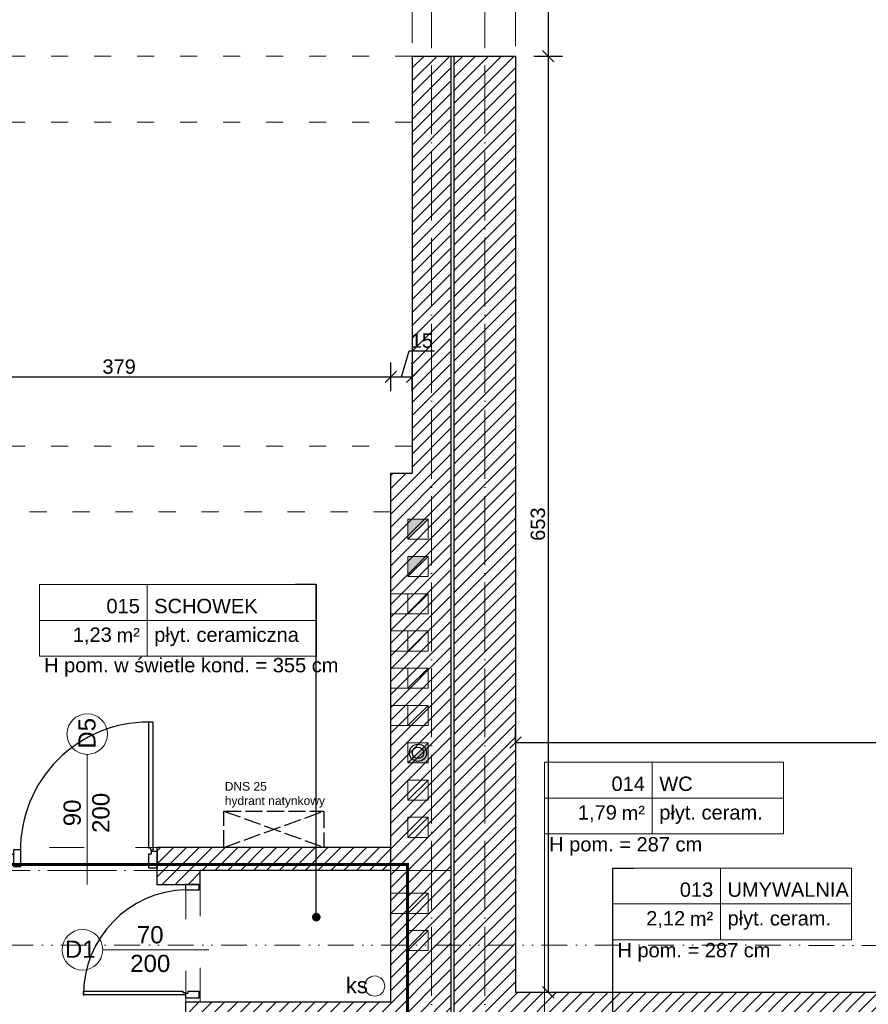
# Model space of a CAD drawing. Header units: millimetres. Extents: x -2720 to 125583, y -8970 to 34912.
# Tile 37 of 105: x 13855 to 14447, y 18355 to 19042. Entities that reach past the tile are written whole.
import ezdxf
from ezdxf import colors
from ezdxf.entities.mleader import LeaderData, LeaderLine
from ezdxf.enums import TextEntityAlignment as Align
from ezdxf.math import Vec2, Vec3

# ---------------------------------------------------------------- set-up
doc = ezdxf.new("R2010")
doc.units = ezdxf.units.MM
for name, pattern in [('1KS_2KP-50', [37.05, 12, 6, -6.35, 0, -6.35, 0, -6.35]), ('ACAD_ISO02W100', [15, 12, -3]), ('ACAD_ISO03W100', [30, 12, -18]), ('ACAD_ISO04W100', [30, 24, -3, 0, -3]), ('DASHED', [19.05, 12.7, -6.35])]:
    doc.linetypes.add(name, pattern=pattern)
doc.layers.add('A_HATCH', color=7, linetype='Continuous', lineweight=5, true_color=0x999999)
doc.layers.add('A_PPOŻ', color=1, linetype='ACAD_ISO02W100', lineweight=30, true_color=0xff0000)
for name, color, linetype, lineweight in [('A_KONST_ISTNIEJĄCE', 83, 'Continuous', 25), ('A_LINIA PRZEKROJOWA', 223, '1KS_2KP-50', 15), ('A_OPISY', 40, 'Continuous', 9), ('A_OSIE KONSTRUKCYJNE', 150, 'ACAD_ISO04W100', 5), ('A_WIDOK', 141, 'Continuous', 13), ('A_WIDOK-NAD', 221, 'DASHED', 13), ('A_WYMIAROWANIE', 7, 'Continuous', 9)]:
    doc.layers.add(name, color=color, linetype=linetype, lineweight=lineweight)
doc.layers.add('A_NIEWIDOCZNE  POMOCNICZE', color=252, linetype='ACAD_ISO03W100', lineweight=5, plot=False)
doc.styles.add('ARIAL', font='arial.ttf')
doc.styles.get("Standard").update_dxf_attribs({"font": 'arial.ttf'})
doc.dimstyles.new('1 do 100', dxfattribs={"dimtxt": 10, "dimasz": 8, "dimexe": 10, "dimexo": 10, "dimgap": 2, "dimtad": 1, "dimdec": 0, "dimtxsty": 'Standard', "dimblk": 'OBLIQUE', "dimcen": 2.5, "dimadec": 0, "dimazin": 0, "dimtfac": 1, "dimtdec": 0, "dimtmove": 0, "dimatfit": 3, "dimldrblk": 'OBLIQUE', "dimfxl": 10, "dimfxlon": 1, "dimarcsym": 0})
pattern_1 = [(45, (-1713.23, 355.087), (-4.490128, 4.490128), [])]

# ---------------------------------------------------------------- blocks, each defined once
blk = doc.blocks.new('*U130')
at = {"lineweight": 5}
for p, q in [((-75, -25), (-75, 25)), ((-75, 25), (0, 25)), ((0, 0), (0, 25)), ((0, 25), (91.58, 25)), ((91.58, 25), (91.58, -25)), ((-75, -25), (0, -25)), ((91.58, -25), (0, -25))]:
    blk.add_line(p, q, dxfattribs=at)
at = {"lineweight": 5, "ltscale": 18.5}
for p, q in [((0, 25), (0, -25)), ((-75, 0), (91.58, 0))]:
    blk.add_line(p, q, dxfattribs=at)
at = {"lineweight": 5, "ltscale": 18.5, "insert": (-5, -10.38), "char_height": 10, "attachment_point": 6, "style": 'ARIAL'}
blk.add_mtext('\\A1;m²', dxfattribs=at)
at = {"lineweight": 5, "style": 'ARIAL'}
blk.add_attdef('1NR', text='', height=10, dxfattribs=at).set_placement((-5, 5), align=Align.RIGHT)
blk.add_attdef('2POM', (5, 5), '', height=10, dxfattribs=at)
blk.add_attdef('4PL2', text='', height=10, dxfattribs=at).set_placement((-24.57, -5), align=Align.TOP_RIGHT)
blk.add_attdef('3POS', text='', height=10, dxfattribs=at).set_placement((5, -5), align=Align.TOP_LEFT)
blk = doc.blocks.new('_Dot')
at = {"color": 0, "linetype": 'ByBlock', "lineweight": -2}
blk.add_line((-0.5, 0), (-1, 0), dxfattribs=at)
at = {"color": 0, "linetype": 'ByBlock', "const_width": 0.5}
blk.add_lwpolyline([(-0.25, 0, 1), (0.25, 0, 1)], format="xyb", close=True, dxfattribs=at)
blk = doc.blocks.new('*U131')
at = {"lineweight": 5}
for p, q in [((-75, -25), (-75, 25)), ((-75, 25), (0, 25)), ((0, 0), (0, 25)), ((0, 25), (118.2, 25)), ((118.2, 25), (118.2, -25)), ((-75, -25), (0, -25)), ((118.2, -25), (0, -25))]:
    blk.add_line(p, q, dxfattribs=at)
at = {"lineweight": 5, "ltscale": 18.5}
for p, q in [((0, 25), (0, -25)), ((-75, 0), (118.2, 0))]:
    blk.add_line(p, q, dxfattribs=at)
at = {"lineweight": 5, "ltscale": 18.5, "insert": (-5, -10.38), "char_height": 10, "attachment_point": 6, "style": 'ARIAL'}
blk.add_mtext('\\A1;m²', dxfattribs=at)
at = {"lineweight": 5, "style": 'ARIAL'}
blk.add_attdef('1NR', text='', height=10, dxfattribs=at).set_placement((-5, 5), align=Align.RIGHT)
blk.add_attdef('2POM', (5, 5), '', height=10, dxfattribs=at)
blk.add_attdef('4PL2', text='', height=10, dxfattribs=at).set_placement((-24.57, -5), align=Align.TOP_RIGHT)
blk.add_attdef('3POS', text='', height=10, dxfattribs=at).set_placement((5, -5), align=Align.TOP_LEFT)
blk = doc.blocks.new('OSI')
at = {"layer": 'A_OSIE KONSTRUKCYJNE', "ltscale": 2}
for p, q in [((17182.53, 22227.01), (17182.53, 19966.92)), ((17219.53, 22227.01), (17219.53, 19966.92)), ((16013.11, 20824.12), (17196.12, 20824.12))]:
    blk.add_line(p, q, dxfattribs=at)
blk = doc.blocks.new('_Oblique')
at = {"color": 0, "linetype": 'ByBlock', "lineweight": -2}
blk.add_line((-0.5, -0.5), (0.5, 0.5), dxfattribs=at)
blk = doc.blocks.new('*D221')
at = {"layer": 'A_WYMIAROWANIE', "color": 0, "lineweight": -2, "ltscale": 2, "transparency": 16777216}
for p, q in [((14214.02, 19300.66), (14234.02, 19300.66)), ((14224.02, 19300.66), (14224.02, 19016.66)), ((14214.02, 19016.66), (14234.02, 19016.66))]:
    blk.add_line(p, q, dxfattribs=at)
at = {"layer": 'Defpoints', "color": 0, "ltscale": 2, "transparency": 16777216}
for p in [(14201.26, 19300.66), (14201.26, 19016.66), (14224.02, 19016.66)]:
    blk.add_point(p, dxfattribs=at)
at = {"layer": 'A_WYMIAROWANIE', "color": 0, "lineweight": -2, "ltscale": 2, "transparency": 16777216, "xscale": 8, "yscale": 8, "zscale": 8}
for p, rotation in [((14224.02, 19300.66), 90), ((14224.02, 19016.66), 270)]:
    blk.add_blockref('_Oblique', p, dxfattribs=dict(at, rotation=rotation))
at = {"layer": 'A_WYMIAROWANIE', "color": 0, "ltscale": 2, "transparency": 16777216, "insert": (14216.92, 19158.66), "char_height": 10, "attachment_point": 5, "rotation": 90}
blk.add_mtext('284', dxfattribs=at)
blk = doc.blocks.new('*D222')
at = {"layer": 'A_WYMIAROWANIE', "color": 0, "lineweight": -2, "ltscale": 2, "transparency": 16777216}
for p, q in [((14214.02, 19016.66), (14234.02, 19016.66)), ((14224.02, 19016.66), (14224.02, 18363.66)), ((14214.02, 18363.66), (14234.02, 18363.66))]:
    blk.add_line(p, q, dxfattribs=at)
at = {"layer": 'Defpoints', "color": 0, "ltscale": 2, "transparency": 16777216}
for p in [(14201.26, 19016.66), (14201.26, 18363.66), (14224.02, 18363.66)]:
    blk.add_point(p, dxfattribs=at)
at = {"layer": 'A_WYMIAROWANIE', "color": 0, "lineweight": -2, "ltscale": 2, "transparency": 16777216, "xscale": 8, "yscale": 8, "zscale": 8}
for p, rotation in [((14224.02, 19016.66), 90), ((14224.02, 18363.66), 270)]:
    blk.add_blockref('_Oblique', p, dxfattribs=dict(at, rotation=rotation))
at = {"layer": 'A_WYMIAROWANIE', "color": 0, "ltscale": 2, "transparency": 16777216, "insert": (14216.91, 18690.16), "char_height": 10, "attachment_point": 5, "rotation": 90}
blk.add_mtext('653', dxfattribs=at)
blk = doc.blocks.new('*D337')
at = {"layer": 'A_WYMIAROWANIE', "color": 0, "lineweight": -2, "ltscale": 2, "transparency": 16777216}
for p, q in [((12994.99, 19655.66), (12974.99, 19655.66)), ((12984.99, 17890.66), (12984.99, 19655.66)), ((12994.99, 17890.66), (12974.99, 17890.66))]:
    blk.add_line(p, q, dxfattribs=at)
at = {"layer": 'Defpoints', "color": 0, "ltscale": 2, "transparency": 16777216}
for p in [(12984.99, 19655.66), (13281.26, 19655.66), (13975.26, 17890.66)]:
    blk.add_point(p, dxfattribs=at)
at = {"layer": 'A_WYMIAROWANIE', "color": 0, "lineweight": -2, "ltscale": 2, "transparency": 16777216, "xscale": 8, "yscale": 8, "zscale": 8}
for p, rotation in [((12984.99, 19655.66), 90), ((12984.99, 17890.66), 270)]:
    blk.add_blockref('_Oblique', p, dxfattribs=dict(at, rotation=rotation))
at = {"layer": 'A_WYMIAROWANIE', "color": 0, "ltscale": 2, "transparency": 16777216, "insert": (12977.88, 18773.16), "char_height": 10, "attachment_point": 5, "rotation": 90}
blk.add_mtext('1765', dxfattribs=at)
blk = doc.blocks.new('*D363')
at = {"layer": 'A_WYMIAROWANIE', "color": 0, "lineweight": -2, "ltscale": 2, "transparency": 16777216}
for p, q in [((14201.26, 18537.85), (14201.26, 18547.85)), ((14775.26, 18547.85), (14775.26, 18527.85)), ((14201.26, 18537.85), (14775.26, 18537.85))]:
    blk.add_line(p, q, dxfattribs=at)
at = {"layer": 'Defpoints', "color": 0, "ltscale": 2, "transparency": 16777216}
for p in [(14775.26, 18569.16), (14775.26, 18537.85), (14201.26, 18529.14)]:
    blk.add_point(p, dxfattribs=at)
at = {"layer": 'A_WYMIAROWANIE', "color": 0, "lineweight": -2, "ltscale": 2, "transparency": 16777216, "xscale": 8, "yscale": 8, "zscale": 8, "rotation": 180}
blk.add_blockref('_Oblique', (14201.26, 18537.85), dxfattribs=at)
at = {"layer": 'A_WYMIAROWANIE', "color": 0, "lineweight": -2, "ltscale": 2, "transparency": 16777216, "xscale": 8, "yscale": 8, "zscale": 8}
blk.add_blockref('_Oblique', (14775.26, 18537.85), dxfattribs=at)
at = {"layer": 'A_WYMIAROWANIE', "color": 0, "ltscale": 2, "transparency": 16777216, "insert": (14488.26, 18544.94), "char_height": 10, "attachment_point": 5}
blk.add_mtext('574', dxfattribs=at)
blk = doc.blocks.new('*D405')
at = {"layer": 'A_WYMIAROWANIE', "color": 0, "lineweight": -2, "ltscale": 2, "transparency": 16777216}
for p, q in [((13735.26, 18782.89), (13735.26, 18802.89)), ((14114.26, 18782.89), (14114.26, 18802.89)), ((13735.26, 18792.89), (14114.26, 18792.89))]:
    blk.add_line(p, q, dxfattribs=at)
at = {"layer": 'Defpoints', "color": 0, "ltscale": 2, "transparency": 16777216}
for p in [(14114.26, 18792.89), (13735.26, 18755.66), (14114.26, 18725.66)]:
    blk.add_point(p, dxfattribs=at)
at = {"layer": 'A_WYMIAROWANIE', "color": 0, "lineweight": -2, "ltscale": 2, "transparency": 16777216, "xscale": 8, "yscale": 8, "zscale": 8, "rotation": 180}
blk.add_blockref('_Oblique', (13735.26, 18792.89), dxfattribs=at)
at = {"layer": 'A_WYMIAROWANIE', "color": 0, "lineweight": -2, "ltscale": 2, "transparency": 16777216, "xscale": 8, "yscale": 8, "zscale": 8}
blk.add_blockref('_Oblique', (14114.26, 18792.89), dxfattribs=at)
at = {"layer": 'A_WYMIAROWANIE', "color": 0, "ltscale": 2, "transparency": 16777216, "insert": (13924.76, 18800), "char_height": 10, "attachment_point": 5}
blk.add_mtext('379', dxfattribs=at)
blk = doc.blocks.new('*D406')
at = {"layer": 'A_WYMIAROWANIE', "color": 0, "lineweight": -2, "ltscale": 2, "transparency": 16777216}
for p, q in [((14121.76, 18792.89), (14127.19, 18810.99)), ((14127.19, 18810.99), (14144.65, 18810.99)), ((14114.26, 18782.89), (14114.26, 18802.89)), ((14129.26, 18782.89), (14129.26, 18802.89)), ((14114.26, 18792.89), (14129.26, 18792.89))]:
    blk.add_line(p, q, dxfattribs=at)
at = {"layer": 'Defpoints', "color": 0, "ltscale": 2, "transparency": 16777216}
for p in [(14129.26, 18792.89), (14114.26, 18725.66), (14129.26, 18725.66)]:
    blk.add_point(p, dxfattribs=at)
at = {"layer": 'A_WYMIAROWANIE', "color": 0, "lineweight": -2, "ltscale": 2, "transparency": 16777216, "xscale": 8, "yscale": 8, "zscale": 8, "rotation": 180}
blk.add_blockref('_Oblique', (14114.26, 18792.89), dxfattribs=at)
at = {"layer": 'A_WYMIAROWANIE', "color": 0, "lineweight": -2, "ltscale": 2, "transparency": 16777216, "xscale": 8, "yscale": 8, "zscale": 8}
blk.add_blockref('_Oblique', (14129.26, 18792.89), dxfattribs=at)
at = {"layer": 'A_WYMIAROWANIE', "color": 0, "ltscale": 2, "transparency": 16777216, "insert": (14135.92, 18818.1), "char_height": 10, "attachment_point": 5}
blk.add_mtext('15', dxfattribs=at)
blk = doc.blocks.new('want')
at = {"layer": 'A_WIDOK'}
blk.add_line((30214.45, 14309.66), (30200.45, 14295.66), dxfattribs=at)
blk.add_lwpolyline([(30200.45, 14295.66), (30214.45, 14295.66), (30214.45, 14309.66), (30200.45, 14309.66)], close=True, dxfattribs=at)

msp = doc.modelspace()

# ---------------------------------------------------------------- hatches: boundary and pattern name
at = {"layer": 'A_HATCH'}
h = msp.add_hatch(dxfattribs=at)
h.set_pattern_fill('ANSI31', color=256, scale=2)
h.set_pattern_definition(pattern_1)
h.paths.add_polyline_path([(14201.26, 19300.66), (14129.26, 19300.66), (14129.26, 19244.66), (14201.26, 19244.66)])
h.paths.add_polyline_path([(14201.26, 19595.66), (14158.26, 19595.66), (14158.26, 19530.66), (14201.26, 19530.66)])
h.paths.add_polyline_path([(14158.26, 19595.66), (14129.26, 19595.66), (14129.26, 19530.66), (14158.26, 19530.66)])
h.paths.add_polyline_path([(14229.26, 19638.66), (14158.26, 19638.66), (14158.26, 19643.66), (13983.29, 19643.66), (13983.29, 19635.66), (13983.26, 19600.66), (14115.26, 19600.66), (14115.26, 19595.66), (14229.26, 19595.66)])
h.paths.add_polyline_path([(14510.26, 19638.66), (14466.26, 19638.66), (14466.26, 19630.66), (14466.26, 19595.66), (14510.26, 19595.66)])
h.paths.add_polyline_path([(13757.26, 19643.66), (13706.26, 19643.66), (13706.26, 19635.66), (13706.26, 19600.66), (13757.26, 19600.66)])
h.paths.add_polyline_path([(13480.26, 19643.66), (13293.26, 19643.66), (13293.26, 19527.66), (13301.26, 19527.66), (13336.26, 19527.66), (13336.26, 19600.66), (13480.26, 19600.66)])
h.paths.add_polyline_path([(13336.26, 19307.66), (13293.26, 19307.66), (13293.26, 19251.66), (13301.26, 19251.66), (13336.26, 19251.66)])
h.paths.add_polyline_path([(13336.26, 19019.66), (13293.26, 19019.66), (13293.26, 18419.66), (13336.26, 18419.66)])
h.paths.add_polyline_path([(13812.26, 18204.66), (13336.26, 18204.66), (13336.26, 18223.66), (13293.26, 18223.66), (13293.26, 18161.66), (13812.26, 18161.66), (13812.26, 18173.58)])
h.paths.add_polyline_path([(14014.26, 18204.66), (13990.26, 18204.66), (13971.26, 18204.66), (13942.26, 18204.66), (13942.26, 18161.66), (14014.26, 18161.66)])
h.paths.add_polyline_path([(14201.26, 18471.18), (14178.76, 18471.18), (14201.26, 18471.18), (14201.26, 19016.66), (14158.26, 19016.66), (14158.26, 18320.66), (14803.26, 18320.66), (14803.26, 18363.66), (14201.26, 18363.66)])
h.paths.add_polyline_path([(14114.26, 18402.66), (14136.76, 18402.66), (14114.26, 18402.66), (14114.26, 18356.66), (13971.26, 18356.66), (13971.26, 18313.66), (14156.26, 18313.66), (14156.26, 19016.66), (14129.26, 19016.66), (14129.26, 18725.66), (14114.26, 18725.66)])
h = msp.add_hatch(dxfattribs=at)
h.set_pattern_fill('ANSI31', color=256, scale=2)
h.set_pattern_definition(pattern_1)
h.paths.add_polyline_path([(14172.26, 18195.66), (14138.26, 18195.66), (14138.26, 18161.66), (14172.26, 18161.66)])
h.paths.add_polyline_path([(14114.26, 18464.66), (13951.26, 18464.66), (13951.26, 18438.66), (13971.17, 18438.66), (13981.26, 18438.66), (13981.26, 18448.66), (14114.26, 18448.66)])
h.paths.add_polyline_path([(13459.26, 18438.66), (13459.26, 18453.66), (13851.26, 18453.66), (13851.26, 18438.66), (13851.26, 18464.66), (13336.26, 18464.66), (13336.26, 18438.66)])
at = {"layer": 'A_NIEWIDOCZNE  POMOCNICZE', "ltscale": 2}
h = msp.add_hatch(color=7, dxfattribs=at)
h.dxf.hatch_style = 1
h.paths.add_polyline_path([(14140.26, 18693.66), (14126.26, 18693.66), (14126.26, 18679.66)])
h = msp.add_hatch(color=7, dxfattribs=at)
h.dxf.hatch_style = 1
h.paths.add_polyline_path([(14140.26, 18667.66), (14126.26, 18667.66), (14126.26, 18653.66)])
h = msp.add_hatch(color=7, dxfattribs=at)
h.dxf.hatch_style = 1
h.paths.add_polyline_path([(14140.26, 18537.66), (14140.26, 18523.66), (14126.26, 18523.66)])

# ---------------------------------------------------------------- linework, layer by layer
at = {"color": 144}
for p, q in [((13946.87, 18464.24), (13945.32, 18464.24)), ((13946.87, 18462.7), (13946.87, 18464.24)), ((13947.28, 18460.13), (13947.28, 18462.12)), ((13945.3, 18460.13), (13947.28, 18460.13)), ((13969.49, 18363.14), (13969.49, 18364.36)), ((13970.72, 18363.14), (13969.49, 18363.14)), ((13972.75, 18362.81), (13971.17, 18362.81)), ((13972.75, 18364.38), (13972.75, 18362.81))]:
    msp.add_line(p, q, dxfattribs=at)
for points in [[(13948.41, 18462.7), (13948.41, 18552.1), (13945.32, 18552.1), (13945.32, 18464.24)], [(13851.26, 18451.2), (13851.26, 18463.12), (13855.89, 18463.12), (13855.89, 18451.2), (13851.26, 18451.2)], [(13947.28, 18462.12), (13951.26, 18462.12), (13951.26, 18450.2), (13945.3, 18450.2)], [(13946.87, 18462.7), (13948.41, 18462.7)], [(13945.3, 18460.13), (13945.3, 18450.2)], [(13980.61, 18438.84), (13971.17, 18438.84), (13971.17, 18435.17), (13980.61, 18435.17), (13980.61, 18438.84)], [(13970.72, 18361.91), (13899.93, 18361.91), (13899.93, 18364.36), (13969.49, 18364.36)], [(13970.72, 18363.14), (13970.72, 18361.91)], [(13971.17, 18362.81), (13971.17, 18359.66), (13980.61, 18359.66), (13980.61, 18364.38)], [(13972.75, 18364.38), (13980.61, 18364.38)]]:
    msp.add_lwpolyline(points, dxfattribs=at)
for centre, radius, start, end in [((13945.32, 18462.67), 89.43, 89.99889, 180.35485), ((13973.33, 18361.8), 73.41, 91.68274, 180.34052)]:
    msp.add_arc(centre, radius, start, end, dxfattribs=at)
at = {"layer": 'A_KONST_ISTNIEJĄCE', "ltscale": 2}
for p, q in [((14129.26, 19016.66), (14201.26, 19016.66)), ((14129.26, 19016.66), (14129.26, 18725.66)), ((14156.26, 19016.66), (14156.26, 18313.66)), ((14158.26, 19016.66), (14158.26, 18320.66)), ((14201.26, 19016.66), (14201.26, 18363.66)), ((14114.26, 18356.66), (14114.26, 18725.66)), ((14114.26, 18725.66), (14129.26, 18725.66)), ((14114.26, 18464.66), (13951.26, 18464.66)), ((13951.26, 18438.66), (13951.26, 18464.66)), ((14114.26, 18448.66), (13981.26, 18448.66)), ((13981.26, 18438.66), (13981.26, 18448.66)), ((13981.26, 18438.66), (13951.26, 18438.66)), ((14201.26, 18363.66), (14803.26, 18363.66)), ((14114.26, 18356.66), (13971.26, 18356.66)), ((13971.26, 18313.66), (13971.26, 18356.66))]:
    msp.add_line(p, q, dxfattribs=at)
at = {"layer": 'A_KONST_ISTNIEJĄCE', "color": 0, "transparency": 33554687}
for radius in [6, 4]:
    msp.add_circle((14133.26, 18530.66), radius, dxfattribs=at)
at = {"layer": 'A_LINIA PRZEKROJOWA'}
msp.add_line((15950.89, 18396.31), (13006.64, 18396.4), dxfattribs=at)
at = {"layer": 'A_NIEWIDOCZNE  POMOCNICZE', "ltscale": 2}
msp.add_lwpolyline([(14114.26, 18464.66), (14114.26, 18725.66), (14129.26, 18725.66), (14129.26, 19595.66), (14115.26, 19595.66), (14115.26, 19600.66), (13336.26, 19600.66), (13336.26, 18464.66), (14114.26, 18464.66)], dxfattribs=at)
for points in [[(14201.26, 19595.66), (14775.26, 19595.66), (14775.26, 18363.66), (14201.26, 18363.66)], [(13336.26, 18438.66), (13459.26, 18438.66), (13459.26, 18452.66), (13951.26, 18452.66), (13951.26, 18438.66), (13971.26, 18438.66), (13971.26, 18204.66), (13336.26, 18204.66)], [(13981.26, 18448.66), (14114.26, 18448.66), (14114.26, 18356.66), (13981.26, 18356.66)]]:
    msp.add_lwpolyline(points, close=True, dxfattribs=at)
at = {"layer": 'A_OPISY', "color": 144, "true_color": 0x007cb0, "transparency": 33554559}
for p, q in [((13902.52, 18438.9), (13902.52, 18529.57)), ((13913.29, 18393.21), (13987.27, 18393.21))]:
    msp.add_line(p, q, dxfattribs=at)
at = {"layer": 'A_OPISY'}
msp.add_line((14221.55, 18292.25), (14221.55, 18500.8), dxfattribs=at)
at = {"layer": 'A_OPISY', "color": 144, "true_color": 0x007cb0, "transparency": 33554559}
for centre in [(13902.52, 18543.72), (13899.14, 18393.21)]:
    msp.add_circle(centre, 14.15, dxfattribs=at)
at = {"layer": 'A_PPOŻ', "transparency": 33554687}
for p, q in [((13997.85, 18464.66), (14067.67, 18490.05)), ((13997.85, 18490.05), (14067.67, 18464.66))]:
    msp.add_line(p, q, dxfattribs=at)
msp.add_lwpolyline([(14067.67, 18464.66), (13997.85, 18464.66), (13997.85, 18490.05), (14067.67, 18490.05)], close=True, dxfattribs=at)
at = {"layer": 'A_PPOŻ', "linetype": 'ACAD_ISO03W100', "ltscale": 2, "const_width": 2}
msp.add_lwpolyline([(13317.6, 18452.73), (14125.98, 18452.73), (14125.98, 18334.83), (13979.97, 18334.83), (13979.97, 18177.6), (13317.6, 18177.6)], close=True, dxfattribs=at)
at = {"layer": 'A_WIDOK', "color": 251, "transparency": 33554559}
for p, q in [((14126.26, 18641.66), (14114.26, 18641.66)), ((14126.26, 18627.66), (14114.26, 18627.66)), ((14126.26, 18615.66), (14114.26, 18615.66)), ((14126.26, 18601.66), (14114.26, 18601.66)), ((14126.26, 18589.66), (14114.26, 18589.66)), ((14126.26, 18575.66), (14114.26, 18575.66)), ((14126.26, 18563.66), (14114.26, 18563.66)), ((14126.26, 18549.66), (14114.26, 18549.66)), ((14126.26, 18432.66), (14114.26, 18432.66)), ((14126.26, 18418.66), (14114.26, 18418.66))]:
    msp.add_line(p, q, dxfattribs=at)
at = {"layer": 'A_WIDOK', "ltscale": 2}
msp.add_circle((14103.04, 18367.94), 7.03, dxfattribs=at)
at = {"layer": 'A_WIDOK-NAD', "ltscale": 2}
for p, q in [((14129.26, 19244.66), (14129.26, 19016.66)), ((14201.26, 19244.66), (14201.26, 19016.66))]:
    msp.add_line(p, q, dxfattribs=at)
at = {"layer": 'A_WIDOK-NAD', "linetype": 'ACAD_ISO03W100'}
for p, q in [((14129.26, 19016.66), (13336.26, 19016.66)), ((14129.26, 18970.66), (13336.26, 18970.66)), ((14129.26, 18744.66), (13336.26, 18744.66)), ((14114.26, 18698.66), (13336.26, 18698.66))]:
    msp.add_line(p, q, dxfattribs=at)

# ---------------------------------------------------------------- block references
at = {"layer": 'A_KONST_ISTNIEJĄCE', "color": 251, "transparency": 33554687, "rotation": 180}
for p in [(44340.71, 32989.32), (44340.71, 32963.32), (44340.71, 32937.32), (44340.71, 32911.32), (44340.71, 32885.32), (44340.71, 32859.32), (44340.71, 32833.32), (44340.71, 32807.32), (44340.71, 32781.32), (44340.71, 32728.32), (44340.71, 32702.32)]:
    msp.add_blockref('want', p, dxfattribs=at)
at = {"layer": 'A_KONST_ISTNIEJĄCE', "color": 0, "transparency": 33554687, "rotation": 180}
for p in [(44340.71, 32989.32), (44340.71, 32963.32), (44340.71, 32833.32)]:
    msp.add_blockref('want', p, dxfattribs=at)
at = {"layer": 'A_OPISY'}
for name, p, values in [('*U131', (13944.22, 18623.05), {'1NR': '015', '2POM': 'SCHOWEK', '3POS': 'płyt. ceramiczna', '4PL2': '1,23'}), ('*U130', (14296.55, 18499.06), {'1NR': '014', '2POM': 'WC', '3POS': 'płyt. ceram.', '4PL2': '1,79'}), ('*U130', (14344.18, 18425.22), {'1NR': '013', '2POM': 'UMYWALNIA', '3POS': 'płyt. ceram.', '4PL2': '2,12'})]:
    msp.add_blockref(name, p, dxfattribs=at).add_auto_attribs(values)
at = {"layer": 'A_OSIE KONSTRUKCYJNE'}
msp.add_blockref('OSI', (-3039.77, -2375.46), dxfattribs=at)

# ---------------------------------------------------------------- texts
at = {"layer": 'A_OPISY'}
msp.add_text('ks', height=11, dxfattribs=at).set_placement((14082.86, 18362.96))
at = {"layer": 'A_OPISY', "char_height": 10, "attachment_point": 1}
for s, insert in [('H pom. w świetle kond. = 355 cm', (13872.4, 18596.8)), ('H pom. = 287 cm', (14224.74, 18471.85)), ('H pom. = 287 cm', (14272.36, 18398.01))]:
    msp.add_mtext_dynamic_manual_height_columns(s, width=254.3544, gutter_width=0, heights=[12.82], dxfattribs=dict(at, insert=insert))
at = {"layer": 'A_OPISY', "color": 144, "true_color": 0x007cb0, "transparency": 33554559, "char_height": 12, "attachment_point": 5, "rotation": 90}
for s, insert in [('D5', (13902.37, 18544.23)), ('90\\P200', (13902.07, 18488.75))]:
    msp.add_mtext_dynamic_manual_height_columns(s, width=44.3905, gutter_width=12.5, heights=[0], dxfattribs=dict(at, insert=insert))
at = {"layer": 'A_OPISY', "color": 144, "true_color": 0x007cb0, "transparency": 33554559, "char_height": 12, "attachment_point": 5}
for s, insert in [('70\\P200', (13946.45, 18393.66)), ('D1', (13897.65, 18393.66))]:
    msp.add_mtext_dynamic_manual_height_columns(s, width=44.3905, gutter_width=12.5, heights=[0], dxfattribs=dict(at, insert=insert))
at = {"layer": 'A_PPOŻ', "transparency": 33554687, "insert": (13998.46, 18510.26), "char_height": 6, "attachment_point": 1}
msp.add_mtext_dynamic_manual_height_columns('DNS 25\\Phydrant natynkowy', width=93.285, gutter_width=12.5, heights=[0], dxfattribs=at)

# ---------------------------------------------------------------- dimensions: what is measured, and where the dimension line sits
at = {"layer": 'A_WYMIAROWANIE', "ltscale": 2}
for base, p1, p2, picture, middle in [((12984.99, 19655.66), (13975.26, 17890.66), (13281.26, 19655.66), '*D337', (12977.88, 18773.16)), ((14224.02, 19016.66), (14201.26, 19300.66), (14201.26, 19016.66), '*D221', (14216.92, 19158.66)), ((14224.02, 18363.66), (14201.26, 19016.66), (14201.26, 18363.66), '*D222', (14216.91, 18690.16))]:
    dim = msp.add_linear_dim(base=base, p1=p1, p2=p2, angle=90, dimstyle='1 do 100', override={"dimtmove": 1}, dxfattribs=at)
    dim.commit()
    dim.dimension.update_dxf_attribs({"geometry": picture, "text_midpoint": middle})
for base, p1, p2, picture, middle in [((14129.26, 18792.89), (14114.26, 18725.66), (14129.26, 18725.66), '*D406', (14129.19, 18818.1)), ((14114.26, 18792.89), (13735.26, 18755.66), (14114.26, 18725.66), '*D405', (13924.76, 18800))]:
    dim = msp.add_linear_dim(base=base, p1=p1, p2=p2, dimstyle='1 do 100', override={"dimtmove": 1}, dxfattribs=at)
    dim.commit()
    dim.dimension.update_dxf_attribs({"geometry": picture, "text_midpoint": middle})
dim = msp.add_linear_dim(base=(14775.26, 18537.85), p1=(14201.26, 18529.14), p2=(14775.26, 18569.16), dimstyle='1 do 100', dxfattribs=at)
dim.commit()
dim.dimension.update_dxf_attribs({"geometry": '*D363', "text_midpoint": (14488.26, 18544.94)})

# ---------------------------------------------------------------- leaders
at = {"layer": 'A_OPISY'}
ml = msp.add_multileader_mtext('Standard', dxfattribs=at)
ml.set_content('', color=256)
ml.set_leader_properties()
ml.set_arrow_properties(name='DOT')
ml.build(insert=Vec2(0, 0))
ml.multileader.update_dxf_attribs({"arrow_head_size": 6})
ctx = ml.context
ctx.base_point, ctx.arrow_head_size, ctx.plane_origin = Vec3(14043.77, 18648.05), 6, Vec3(14264.31, 19115.76)
ctx.text_align_type = 2
notes = []
notes.append((ctx, [(0, (1, 1, 0), (14062.29, 18648.05), (-1, 0), 14.52, [(0, [(14062.29, 18416)], 0, [])])]))
ctx.mtext.insert, ctx.mtext.rotation, ctx.mtext.alignment, ctx.mtext.flow_direction = Vec3(14045.77, 18650.05), 6.283185, 3, 5
ml = msp.add_multileader_mtext('Standard', dxfattribs=at)
ml.set_content('', color=256)
ml.set_leader_properties()
ml.set_arrow_properties(name='DOT')
ml.build(insert=Vec2(0, 0))
ml.multileader.update_dxf_attribs({"arrow_head_size": 6})
ctx = ml.context
ctx.base_point, ctx.arrow_head_size, ctx.plane_origin = Vec3(14283.7, 18450.22), 6, Vec3(14067.16, 18917.93)
notes.append((ctx, [(0, (1, 1, 0), (14269.18, 18450.22), (1, 0), 14.52, [(0, [(14269.18, 18281.22)], 0, [])])]))
ctx.mtext.insert, ctx.mtext.flow_direction = Vec3(14285.7, 18452.22), 5
for ctx, leaders in notes:
    for number, flags, end, landing, length, lines in leaders:
        leader = LeaderData()
        leader.index, (leader.has_last_leader_line, leader.has_dogleg_vector, leader.attachment_direction) = number, flags
        leader.last_leader_point, leader.dogleg_vector, leader.dogleg_length = Vec3(end), Vec3(landing), length
        for number, points, colour, breaks in lines:
            line = LeaderLine()
            line.index, line.vertices, line.color, line.breaks = number, Vec3.list(points), colors.encode_raw_color(colour), breaks
            leader.lines.append(line)
        ctx.leaders.append(leader)

doc.saveas('drawing.dxf')
